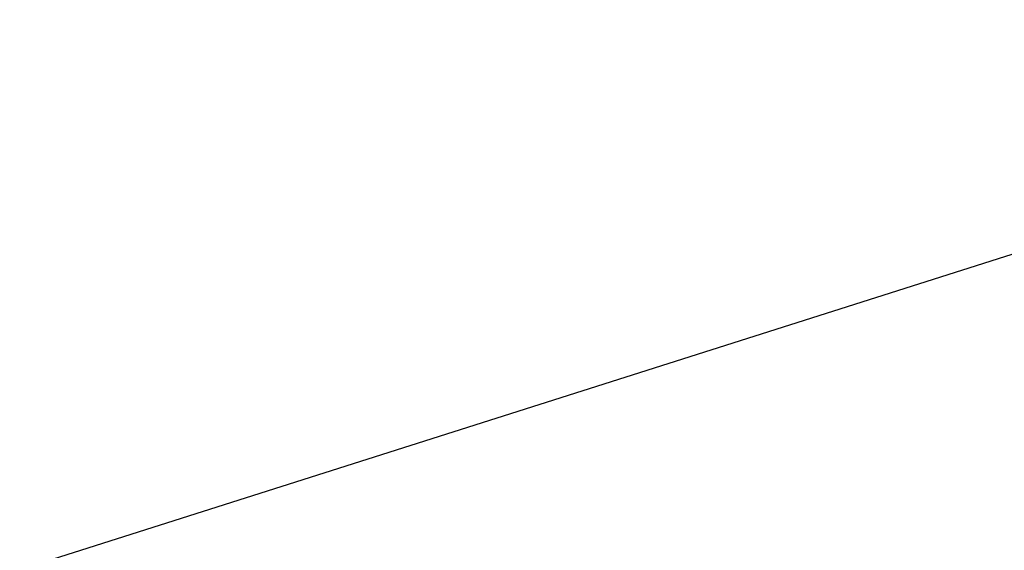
# Model space of a CAD drawing. Header units: millimetres. Extents: x 5717 to 9500, y -822 to 3039.
# Tile 13 of 31: x 7349 to 7720, y 882 to 1082. Entities that reach past the tile are written whole.
import ezdxf

# ---------------------------------------------------------------- set-up
doc = ezdxf.new("R2010")
doc.units = ezdxf.units.MM
doc.header["$PDSIZE"] = -1
doc.styles.get("Standard").update_dxf_attribs({"font": 'geniso.shx'})
doc.dimstyles.new('ISO-25', dxfattribs={"dimscale": 5, "dimtxt": 3.5, "dimasz": 4.5, "dimexe": 3.5, "dimexo": 0.625, "dimtad": 1, "dimdec": 1, "dimtxsty": 'Standard', "dimcen": 2.5, "dimclrd": 1, "dimclre": 1, "dimadec": 0, "dimazin": 0, "dimtfac": 1, "dimtdec": 1, "dimtmove": 1, "dimatfit": 3, "dimfxl": 1, "dimarcsym": 0})

# ---------------------------------------------------------------- blocks, each defined once
blk = doc.blocks.new('*D32')
at = {"color": 1, "lineweight": -2, "transparency": 16777216}
for p, q in [((7895.88, 1048.55), (7836.6, 1029.74)), ((7147.94, 811.21), (7815.15, 1022.94))]:
    blk.add_line(p, q, dxfattribs=at)
at = {"color": 1, "transparency": 16777216}
blk.add_solid([(7835.46, 1033.32), (7837.73, 1026.17), (7815.15, 1022.94)], dxfattribs=at)
at = {"layer": 'Defpoints', "color": 0, "transparency": 16777216}
for p in [(7815.15, 1022.94), (7147.94, 811.21)]:
    blk.add_point(p, dxfattribs=at)
at = {"color": 0, "transparency": 16777216, "insert": (7873.37, 1053.87), "char_height": 17.5, "attachment_point": 5, "rotation": 17.6057}
blk.add_mtext('{\\fHYSWLongFangSong|b1|i0|c134|p2;R700}', dxfattribs=at)

msp = doc.modelspace()

# ---------------------------------------------------------------- linework, layer by layer
at = {"color": 4}
msp.add_arc((7147.94, 811.21), 700, 225, 135, dxfattribs=at)

# ---------------------------------------------------------------- dimensions: what is measured, and where the dimension line sits
dim = msp.add_radius_dim(center=(7147.94, 811.21), mpoint=(7815.15, 1022.94), text='{\\fHYSWLongFangSong|b1|i0|c134|p2;<>}', dimstyle='ISO-25')
dim.commit()
dim.dimension.update_dxf_attribs({"geometry": '*D32', "text_midpoint": (7873.37, 1053.87)})

doc.saveas('drawing.dxf')
